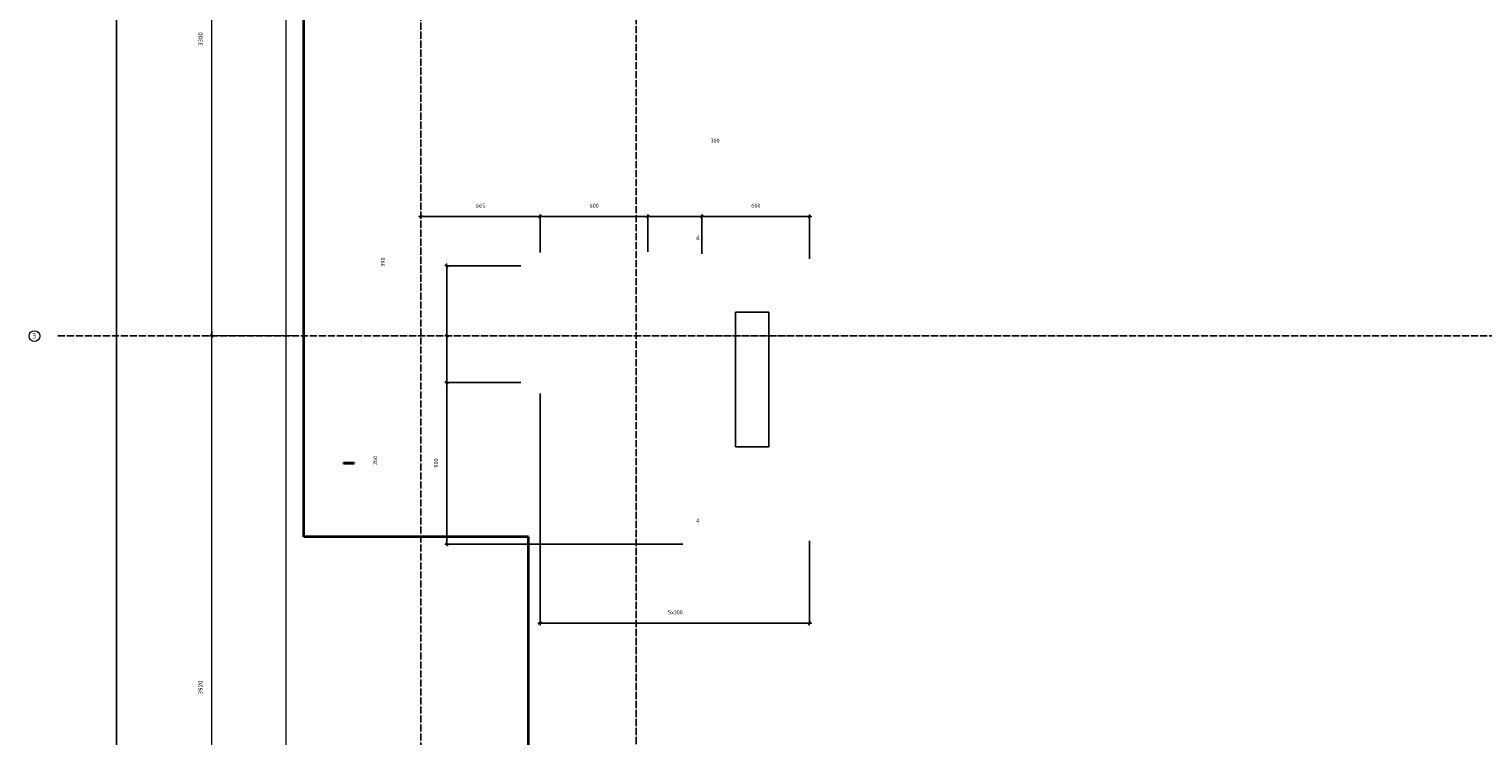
# Model space of a CAD drawing. Header units: millimetres. Extents: x -3170 to 89801, y -74170 to 82422.
# Tile 90 of 105: x 57821 to 65912, y 58952 to 62888. Entities that reach past the tile are written whole.
import ezdxf

# ---------------------------------------------------------------- set-up
doc = ezdxf.new("R2010")
doc.units = ezdxf.units.MM
doc.header["$PDMODE"] = 65
for name, pattern in [('______11', [50, 40, -5, 0, -5]), ('______3', [50, 40, -10]), ('______5', [110, 80, -10, 10, -10])]:
    doc.linetypes.add(name, pattern=pattern)
for name, color, linetype, lineweight in [('Standard', 7, 'Continuous', 25), ('Балка_ общее', 7, '______3', 13), ('Размерная линия_ общее', 7, 'Continuous', 13)]:
    doc.layers.add(name, color=color, linetype=linetype, lineweight=lineweight)
doc.layers.add('Осевая линия_ общее', color=7, linetype='______5', lineweight=13, true_color=0xa0a0a0)
doc.styles.add('ARIAL', font='ARIAL.TTF')
doc.styles.add('ISOCPEUR', font='ISOCPEUR')
doc.dimstyles.new('DIMSTYLE_17', dxfattribs={"dimtxt": 22, "dimasz": 25, "dimexe": 0, "dimexo": 0, "dimgap": 11, "dimtad": 2, "dimdec": 0, "dimrnd": 1, "dimzin": 12, "dimdsep": 46, "dimtxsty": 'ISOCPEUR', "dimblk1": 'ALL_ML_STRICH', "dimblk2": 'ALL_ML_STRICH', "dimsah": 1, "dimcen": 0, "dimclrd": 7, "dimclre": 256, "dimclrt": 7, "dimadec": 0, "dimazin": 0, "dimtfac": 1, "dimtdec": 0, "dimtix": 1, "dimtmove": 2, "dimatfit": 3, "dimfxl": 0, "dimtzin": 0, "dimlwd": 0, "dimlwe": -3, "dimarcsym": 0})
doc.dimstyles.new('DIMSTYLE_3', dxfattribs={"dimtxt": 22, "dimasz": 25, "dimexe": 0, "dimexo": 0, "dimgap": 11, "dimtad": 2, "dimdec": 0, "dimrnd": 5, "dimzin": 12, "dimdsep": 46, "dimtxsty": 'ISOCPEUR', "dimblk1": 'ALL_ML_STRICH', "dimblk2": 'ALL_ML_STRICH', "dimsah": 1, "dimcen": 0, "dimclrd": 7, "dimclre": 256, "dimclrt": 7, "dimadec": 0, "dimazin": 0, "dimtfac": 1, "dimtdec": 0, "dimtix": 1, "dimtmove": 2, "dimatfit": 3, "dimfxl": 0, "dimtzin": 0, "dimlwd": 0, "dimlwe": -3, "dimarcsym": 0})
doc.dimstyles.new('DIMSTYLE_5', dxfattribs={"dimtxt": 25, "dimasz": 25, "dimexe": 0, "dimexo": 0, "dimgap": 12.5, "dimtad": 2, "dimdec": 0, "dimrnd": 5, "dimzin": 12, "dimdsep": 46, "dimtxsty": 'ISOCPEUR', "dimblk1": 'ALL_ML_STRICH', "dimblk2": 'ALL_ML_STRICH', "dimsah": 1, "dimcen": 0, "dimclrd": 7, "dimclre": 256, "dimclrt": 7, "dimadec": 0, "dimazin": 0, "dimtfac": 1, "dimtdec": 0, "dimtix": 1, "dimtmove": 2, "dimatfit": 3, "dimfxl": 0, "dimtzin": 0, "dimlwd": 0, "dimlwe": -3, "dimarcsym": 0})

# ---------------------------------------------------------------- blocks, each defined once
blk = doc.blocks.new('ALL_ML_STRICH')
at = {"color": 0, "linetype": 'ByBlock', "lineweight": -2}
for p, q in [((-1, 0), (0.5, 0)), ((-0.3, -0.3), (0.3, 0.3)), ((0, -0.5), (0, 0.5))]:
    blk.add_line(p, q, dxfattribs=at)
blk = doc.blocks.new('*D90')
at = {"layer": 'DEFPOINTS', "color": 7, "linetype": 'Continuous', "lineweight": 13, "transparency": 33554687}
for p in [(59293.5, 61180), (58216.9, 57260), (58836.9, 57260)]:
    blk.add_point(p, dxfattribs=at)
at = {"layer": 'Балка_ общее', "color": 251, "linetype": 'Continuous', "lineweight": -2, "true_color": 0x656565, "transparency": 33554687}
for p, q in [((59283.5, 61180), (58836.9, 61180)), ((58836.9, 57260), (58836.9, 57260))]:
    blk.add_line(p, q, dxfattribs=at)
at = {"layer": 'Балка_ общее', "color": 7, "linetype": 'Continuous', "lineweight": -2, "transparency": 33554687}
blk.add_line((58836.9, 57260), (58836.9, 61180), dxfattribs=at)
at = {"layer": 'Балка_ общее', "color": 7, "linetype": 'Continuous', "lineweight": 13, "transparency": 33554687, "xscale": 25, "yscale": 25, "zscale": 25}
for p, rotation in [((58836.9, 61180), 90), ((58836.9, 57260), 270)]:
    blk.add_blockref('ALL_ML_STRICH', p, dxfattribs=dict(at, rotation=rotation))
at = {"layer": 'Балка_ общее', "color": 7, "linetype": 'Continuous', "lineweight": 13, "transparency": 33554687, "insert": (58774.4, 59221.2), "char_height": 25, "width": 100, "attachment_point": 5, "rotation": 90, "style": 'ISOCPEUR'}
blk.add_mtext('\\A1;{3920}', dxfattribs=at)
blk = doc.blocks.new('*D91')
at = {"layer": 'DEFPOINTS', "color": 7, "linetype": 'Continuous', "lineweight": 13, "transparency": 33554687}
for p in [(58216.9, 64480), (58836.9, 61180), (59293.5, 61180)]:
    blk.add_point(p, dxfattribs=at)
at = {"layer": 'Балка_ общее', "color": 251, "linetype": 'Continuous', "lineweight": -2, "true_color": 0x656565, "transparency": 33554687}
for p, q in [((58836.9, 64480), (58836.9, 64480)), ((59283.5, 61180), (58836.9, 61180))]:
    blk.add_line(p, q, dxfattribs=at)
at = {"layer": 'Балка_ общее', "color": 7, "linetype": 'Continuous', "lineweight": -2, "transparency": 33554687}
blk.add_line((58836.9, 61180), (58836.9, 64480), dxfattribs=at)
at = {"layer": 'Балка_ общее', "color": 7, "linetype": 'Continuous', "lineweight": 13, "transparency": 33554687, "xscale": 25, "yscale": 25, "zscale": 25}
for p, rotation in [((58836.9, 64480), 90), ((58836.9, 61180), 270)]:
    blk.add_blockref('ALL_ML_STRICH', p, dxfattribs=dict(at, rotation=rotation))
at = {"layer": 'Балка_ общее', "color": 7, "linetype": 'Continuous', "lineweight": 13, "transparency": 33554687, "insert": (58774.4, 62831.2), "char_height": 25, "width": 100, "attachment_point": 5, "rotation": 90, "style": 'ISOCPEUR'}
blk.add_mtext('\\A1;{3300}', dxfattribs=at)
blk = doc.blocks.new('*D107')
at = {"layer": 'DEFPOINTS', "color": 7, "linetype": 'Continuous', "lineweight": 13, "transparency": 33554687}
for p in [(60658, 60920), (60146.1, 60020), (61558, 60020)]:
    blk.add_point(p, dxfattribs=at)
at = {"layer": 'Размерная линия_ общее', "color": 253, "linetype": 'Continuous', "lineweight": -2, "true_color": 0xa0a0a0, "transparency": 33554687}
for p, q in [((60558, 60920), (60146.1, 60920)), ((61458, 60020), (60146.1, 60020))]:
    blk.add_line(p, q, dxfattribs=at)
at = {"layer": 'Размерная линия_ общее', "color": 7, "linetype": 'Continuous', "lineweight": -2, "transparency": 33554687}
blk.add_line((60146.1, 60020), (60146.1, 60920), dxfattribs=at)
at = {"layer": 'Размерная линия_ общее', "color": 7, "linetype": 'Continuous', "lineweight": 13, "transparency": 33554687, "xscale": 25, "yscale": 25, "zscale": 25}
for p, rotation in [((60146.1, 60920), 90), ((60146.1, 60020), 270)]:
    blk.add_blockref('ALL_ML_STRICH', p, dxfattribs=dict(at, rotation=rotation))
at = {"layer": 'Размерная линия_ общее', "color": 7, "linetype": 'Continuous', "lineweight": 13, "transparency": 33554687, "insert": (60085.1, 60471.1), "char_height": 22, "width": 66, "attachment_point": 5, "rotation": 90, "style": 'ISOCPEUR'}
blk.add_mtext('\\A1;{900}', dxfattribs=at)
blk = doc.blocks.new('*D108')
at = {"layer": 'DEFPOINTS', "color": 7, "linetype": 'Continuous', "lineweight": 13, "transparency": 33554687}
for p in [(60135.2, 61180), (60146.1, 60920), (60658, 60920)]:
    blk.add_point(p, dxfattribs=at)
at = {"layer": 'Размерная линия_ общее', "color": 253, "linetype": 'Continuous', "lineweight": -2, "true_color": 0xa0a0a0, "transparency": 33554687}
for p, q in [((60146.1, 61180), (60146.1, 61180)), ((60558, 60920), (60146.1, 60920))]:
    blk.add_line(p, q, dxfattribs=at)
at = {"layer": 'Размерная линия_ общее', "color": 7, "linetype": 'Continuous', "lineweight": -2, "transparency": 33554687}
blk.add_line((60146.1, 60920), (60146.1, 61180), dxfattribs=at)
at = {"layer": 'Размерная линия_ общее', "color": 7, "linetype": 'Continuous', "lineweight": 13, "transparency": 33554687, "xscale": 25, "yscale": 25, "zscale": 25}
for p, rotation in [((60146.1, 61180), 90), ((60146.1, 60920), 270)]:
    blk.add_blockref('ALL_ML_STRICH', p, dxfattribs=dict(at, rotation=rotation))
at = {"layer": 'Размерная линия_ общее', "color": 7, "linetype": 'Continuous', "lineweight": 13, "transparency": 33554687, "insert": (59746.5, 60485.3), "char_height": 22, "width": 66, "attachment_point": 5, "rotation": 90, "style": 'ISOCPEUR'}
blk.add_mtext('\\A1;{260}', dxfattribs=at)
blk = doc.blocks.new('*D109')
at = {"layer": 'DEFPOINTS', "color": 7, "linetype": 'Continuous', "lineweight": 13, "transparency": 33554687}
for p in [(60658, 61570), (60135.2, 61180), (60146.1, 61180)]:
    blk.add_point(p, dxfattribs=at)
at = {"layer": 'Размерная линия_ общее', "color": 253, "linetype": 'Continuous', "lineweight": -2, "true_color": 0xa0a0a0, "transparency": 33554687}
for p, q in [((60558, 61570), (60146.1, 61570)), ((60146.1, 61180), (60146.1, 61180))]:
    blk.add_line(p, q, dxfattribs=at)
at = {"layer": 'Размерная линия_ общее', "color": 7, "linetype": 'Continuous', "lineweight": -2, "transparency": 33554687}
blk.add_line((60146.1, 61180), (60146.1, 61570), dxfattribs=at)
at = {"layer": 'Размерная линия_ общее', "color": 7, "linetype": 'Continuous', "lineweight": 13, "transparency": 33554687, "xscale": 25, "yscale": 25, "zscale": 25}
for p, rotation in [((60146.1, 61570), 90), ((60146.1, 61180), 270)]:
    blk.add_blockref('ALL_ML_STRICH', p, dxfattribs=dict(at, rotation=rotation))
at = {"layer": 'Размерная линия_ общее', "color": 7, "linetype": 'Continuous', "lineweight": 13, "transparency": 33554687, "insert": (59789.4, 61589.8), "char_height": 22, "width": 66, "attachment_point": 5, "rotation": 90, "style": 'ISOCPEUR'}
blk.add_mtext('\\A1;{390}', dxfattribs=at)
blk = doc.blocks.new('*D110')
at = {"layer": 'DEFPOINTS', "color": 7, "linetype": 'Continuous', "lineweight": 13, "transparency": 33554687}
for p in [(60000, 61853.8), (60000, 61843.4), (60664, 61543.9)]:
    blk.add_point(p, dxfattribs=at)
at = {"layer": 'Размерная линия_ общее', "color": 253, "linetype": 'Continuous', "lineweight": -2, "true_color": 0xa0a0a0, "transparency": 33554687}
for p, q in [((60000, 61843.4), (60000, 61843.4)), ((60664, 61643.9), (60664, 61843.4))]:
    blk.add_line(p, q, dxfattribs=at)
at = {"layer": 'Размерная линия_ общее', "color": 7, "linetype": 'Continuous', "lineweight": -2, "transparency": 33554687}
blk.add_line((60000, 61843.4), (60664, 61843.4), dxfattribs=at)
at = {"layer": 'Размерная линия_ общее', "color": 7, "linetype": 'Continuous', "lineweight": 13, "transparency": 33554687, "xscale": 25, "yscale": 25, "zscale": 25, "rotation": 180}
blk.add_blockref('ALL_ML_STRICH', (60000, 61843.4), dxfattribs=at)
at = {"layer": 'Размерная линия_ общее', "color": 7, "linetype": 'Continuous', "lineweight": 13, "transparency": 33554687, "xscale": 25, "yscale": 25, "zscale": 25}
blk.add_blockref('ALL_ML_STRICH', (60664, 61843.4), dxfattribs=at)
at = {"layer": 'Размерная линия_ общее', "color": 7, "linetype": 'Continuous', "lineweight": 13, "transparency": 33554687, "insert": (60333.1, 61904.4), "char_height": 22, "width": 66, "attachment_point": 5, "style": 'ISOCPEUR'}
blk.add_mtext('\\A1;{665}', dxfattribs=at)
blk = doc.blocks.new('*D111')
at = {"layer": 'DEFPOINTS', "color": 7, "linetype": 'Continuous', "lineweight": 13, "transparency": 33554687}
for p in [(60664, 61843.4), (60664, 61543.9), (61264, 61547)]:
    blk.add_point(p, dxfattribs=at)
at = {"layer": 'Размерная линия_ общее', "color": 253, "linetype": 'Continuous', "lineweight": -2, "true_color": 0xa0a0a0, "transparency": 33554687}
for p, q in [((60664, 61643.9), (60664, 61843.4)), ((61264, 61647), (61264, 61843.4))]:
    blk.add_line(p, q, dxfattribs=at)
at = {"layer": 'Размерная линия_ общее', "color": 7, "linetype": 'Continuous', "lineweight": -2, "transparency": 33554687}
blk.add_line((60664, 61843.4), (61264, 61843.4), dxfattribs=at)
at = {"layer": 'Размерная линия_ общее', "color": 7, "linetype": 'Continuous', "lineweight": 13, "transparency": 33554687, "xscale": 25, "yscale": 25, "zscale": 25, "rotation": 180}
blk.add_blockref('ALL_ML_STRICH', (60664, 61843.4), dxfattribs=at)
at = {"layer": 'Размерная линия_ общее', "color": 7, "linetype": 'Continuous', "lineweight": 13, "transparency": 33554687, "xscale": 25, "yscale": 25, "zscale": 25}
blk.add_blockref('ALL_ML_STRICH', (61264, 61843.4), dxfattribs=at)
at = {"layer": 'Размерная линия_ общее', "color": 7, "linetype": 'Continuous', "lineweight": 13, "transparency": 33554687, "insert": (60965.1, 61904.4), "char_height": 22, "width": 66, "attachment_point": 5, "style": 'ISOCPEUR'}
blk.add_mtext('\\A1;{600}', dxfattribs=at)
blk = doc.blocks.new('*D112')
at = {"layer": 'DEFPOINTS', "color": 7, "linetype": 'Continuous', "lineweight": 13, "transparency": 33554687}
for p in [(61264, 61843.4), (61264, 61547), (61564, 61535.5)]:
    blk.add_point(p, dxfattribs=at)
at = {"layer": 'Размерная линия_ общее', "color": 253, "linetype": 'Continuous', "lineweight": -2, "true_color": 0xa0a0a0, "transparency": 33554687}
for p, q in [((61264, 61647), (61264, 61843.4)), ((61564, 61635.5), (61564, 61843.4))]:
    blk.add_line(p, q, dxfattribs=at)
at = {"layer": 'Размерная линия_ общее', "color": 7, "linetype": 'Continuous', "lineweight": -2, "transparency": 33554687}
blk.add_line((61264, 61843.4), (61564, 61843.4), dxfattribs=at)
at = {"layer": 'Размерная линия_ общее', "color": 7, "linetype": 'Continuous', "lineweight": 13, "transparency": 33554687, "xscale": 25, "yscale": 25, "zscale": 25, "rotation": 180}
blk.add_blockref('ALL_ML_STRICH', (61264, 61843.4), dxfattribs=at)
at = {"layer": 'Размерная линия_ общее', "color": 7, "linetype": 'Continuous', "lineweight": 13, "transparency": 33554687, "xscale": 25, "yscale": 25, "zscale": 25}
blk.add_blockref('ALL_ML_STRICH', (61564, 61843.4), dxfattribs=at)
at = {"layer": 'Размерная линия_ общее', "color": 7, "linetype": 'Continuous', "lineweight": 13, "transparency": 33554687, "insert": (61638.2, 62266.6), "char_height": 22, "width": 66, "attachment_point": 5, "style": 'ISOCPEUR'}
blk.add_mtext('\\A1;{300}', dxfattribs=at)
blk = doc.blocks.new('*D113')
at = {"layer": 'DEFPOINTS', "color": 7, "linetype": 'Continuous', "lineweight": 13, "transparency": 33554687}
for p in [(61564, 61843.4), (61564, 61535.5), (62164, 61508.1)]:
    blk.add_point(p, dxfattribs=at)
at = {"layer": 'Размерная линия_ общее', "color": 253, "linetype": 'Continuous', "lineweight": -2, "true_color": 0xa0a0a0, "transparency": 33554687}
for p, q in [((61564, 61635.5), (61564, 61843.4)), ((62164, 61608.1), (62164, 61843.4))]:
    blk.add_line(p, q, dxfattribs=at)
at = {"layer": 'Размерная линия_ общее', "color": 7, "linetype": 'Continuous', "lineweight": -2, "transparency": 33554687}
blk.add_line((61564, 61843.4), (62164, 61843.4), dxfattribs=at)
at = {"layer": 'Размерная линия_ общее', "color": 7, "linetype": 'Continuous', "lineweight": 13, "transparency": 33554687, "xscale": 25, "yscale": 25, "zscale": 25, "rotation": 180}
blk.add_blockref('ALL_ML_STRICH', (61564, 61843.4), dxfattribs=at)
at = {"layer": 'Размерная линия_ общее', "color": 7, "linetype": 'Continuous', "lineweight": 13, "transparency": 33554687, "xscale": 25, "yscale": 25, "zscale": 25}
blk.add_blockref('ALL_ML_STRICH', (62164, 61843.4), dxfattribs=at)
at = {"layer": 'Размерная линия_ общее', "color": 7, "linetype": 'Continuous', "lineweight": 13, "transparency": 33554687, "insert": (61865.1, 61904.4), "char_height": 22, "width": 66, "attachment_point": 5, "style": 'ISOCPEUR'}
blk.add_mtext('\\A1;{600}', dxfattribs=at)
blk = doc.blocks.new('*D114')
at = {"layer": 'DEFPOINTS', "color": 7, "linetype": 'Continuous', "lineweight": 13, "transparency": 33554687}
for p in [(60664, 60958.6), (62164, 60137.3), (60664, 59579.2)]:
    blk.add_point(p, dxfattribs=at)
at = {"layer": 'Размерная линия_ общее', "color": 253, "linetype": 'Continuous', "lineweight": -2, "true_color": 0xa0a0a0, "transparency": 33554687}
for p, q in [((60664, 60858.6), (60664, 59579.2)), ((62164, 60037.3), (62164, 59579.2))]:
    blk.add_line(p, q, dxfattribs=at)
at = {"layer": 'Размерная линия_ общее', "color": 7, "linetype": 'Continuous', "lineweight": -2, "transparency": 33554687}
blk.add_line((60664, 59579.2), (62164, 59579.2), dxfattribs=at)
at = {"layer": 'Размерная линия_ общее', "color": 7, "linetype": 'Continuous', "lineweight": 13, "transparency": 33554687, "xscale": 25, "yscale": 25, "zscale": 25, "rotation": 180}
blk.add_blockref('ALL_ML_STRICH', (60664, 59579.2), dxfattribs=at)
at = {"layer": 'Размерная линия_ общее', "color": 7, "linetype": 'Continuous', "lineweight": 13, "transparency": 33554687, "xscale": 25, "yscale": 25, "zscale": 25}
blk.add_blockref('ALL_ML_STRICH', (62164, 59579.2), dxfattribs=at)
at = {"layer": 'Размерная линия_ общее', "color": 7, "linetype": 'Continuous', "lineweight": 13, "transparency": 33554687, "insert": (61376.6, 59651.2), "char_height": 22, "width": 1.1, "attachment_point": 1, "line_spacing_factor": 0.60241, "style": 'ISOCPEUR'}
blk.add_mtext('5х300', dxfattribs=at)
blk = doc.blocks.new('*D539')
at = {"layer": 'DEFPOINTS', "color": 7, "linetype": 'Continuous', "lineweight": 13, "transparency": 33554687}
for p in [(58247.9, 67780), (58177, 46740), (58307.5, 46740)]:
    blk.add_point(p, dxfattribs=at)
at = {"layer": 'Размерная линия_ общее', "color": 253, "linetype": 'Continuous', "lineweight": -2, "true_color": 0xa0a0a0, "transparency": 33554687}
for p, q in [((58147.9, 67780), (58307.5, 67780)), ((58077, 46740), (58307.5, 46740))]:
    blk.add_line(p, q, dxfattribs=at)
at = {"layer": 'Размерная линия_ общее', "color": 7, "linetype": 'Continuous', "lineweight": -2, "transparency": 33554687}
blk.add_line((58307.5, 46740), (58307.5, 67780), dxfattribs=at)
at = {"layer": 'Размерная линия_ общее', "color": 7, "linetype": 'Continuous', "lineweight": 13, "transparency": 33554687, "xscale": 25, "yscale": 25, "zscale": 25}
for p, rotation in [((58307.5, 67780), 90), ((58307.5, 46740), 270)]:
    blk.add_blockref('ALL_ML_STRICH', p, dxfattribs=dict(at, rotation=rotation))
at = {"layer": 'Размерная линия_ общее', "color": 7, "linetype": 'Continuous', "lineweight": 13, "transparency": 33554687, "insert": (58246.5, 57262.2), "char_height": 22, "width": 110, "attachment_point": 5, "rotation": 90, "style": 'ISOCPEUR'}
blk.add_mtext('\\A1;{21040}', dxfattribs=at)
blk = doc.blocks.new('СЛОЖНЫЙ_ОБЪЕКТ_5')
at = {"layer": 'Осевая линия_ общее', "color": 253, "linetype": '______11', "lineweight": -3, "true_color": 0xa0a0a0, "transparency": 33554687}
for p, q in [((60000, 45950), (60000, 69510)), ((61200, 45830), (61200, 69510)), ((57980, 61180), (76830, 61180))]:
    blk.add_line(p, q, dxfattribs=at)
at = {"layer": 'Осевая линия_ общее', "color": 7, "linetype": 'Continuous', "lineweight": 13, "transparency": 33554687}
blk.add_circle((57850.4, 61178), 29.9, dxfattribs=at)
at = {"layer": 'Осевая линия_ общее', "color": 7, "linetype": 'Continuous', "lineweight": 13, "transparency": 33554687, "insert": (57838.4, 61165), "char_height": 30, "width": 35.983, "attachment_point": 7, "style": 'ISOCPEUR'}
blk.add_mtext('\\W0.80;Э', dxfattribs=at)
at = {"layer": 'Балка_ общее', "color": 7, "linetype": 'Continuous', "lineweight": 13, "transparency": 33554687}
for base, p1, p2, picture, middle in [((58836.9, 64480), (59283.5, 61180), (58836.9, 64480), '*D91', (58774.4, 62831.2)), ((58836.9, 61180), (58836.9, 57260), (59283.5, 61180), '*D90', (58774.4, 59221.2))]:
    dim = blk.add_linear_dim(base=base, p1=p1, p2=p2, angle=90, dimstyle='DIMSTYLE_5', override={"dimpost": '<>', "dimclrd": 7, "dimclre": 251, "dimclrt": 7, "dimlwd": 0, "dimlwe": 65533}, dxfattribs=at)
    dim.commit()
    dim.dimension.update_dxf_attribs({"geometry": picture, "text_midpoint": middle, "dimtype": 160})

msp = doc.modelspace()

# ---------------------------------------------------------------- linework, layer by layer
at = {"color": 52, "linetype": 'Continuous', "lineweight": -3, "transparency": 33554687}
for p, q in [((61938.1, 61311.7), (61751.8, 61311.7)), ((61751.8, 61311.7), (61751.8, 60561.7)), ((61938.1, 61311.7), (61751.8, 61311.7)), ((61751.8, 61311.7), (61751.8, 60561.7)), ((61938.1, 60561.7), (61938.1, 61311.7)), ((61938.1, 60561.7), (61938.1, 61311.7)), ((61751.8, 60561.7), (61938.1, 60561.7)), ((61751.8, 60561.7), (61938.1, 60561.7))]:
    msp.add_line(p, q, dxfattribs=at)
at = {"color": 7, "linetype": 'Continuous', "lineweight": 35, "transparency": 33554687}
for p, q in [((59570, 60470), (59570, 60473.1)), ((59570, 60473.1), (59630, 60473.1)), ((59570, 60470), (59630, 60470)), ((59630, 60473.1), (59630, 60470))]:
    msp.add_line(p, q, dxfattribs=at)
at = {"layer": 'Standard', "color": 7, "linetype": 'Continuous', "lineweight": 18, "transparency": 33554687}
msp.add_lwpolyline([(59250, 46540), (76440, 46540), (76440, 68380), (59250, 68380), (59250, 46540)], dxfattribs=at)
at = {"layer": 'Размерная линия_ общее', "color": 7, "linetype": 'Continuous', "lineweight": 35, "transparency": 33554687}
for p, q in [((59350, 60060), (59350, 64980)), ((60600, 60060), (59350, 60060)), ((60600, 54460), (60600, 60060))]:
    msp.add_line(p, q, dxfattribs=at)

# ---------------------------------------------------------------- block references
at = {"layer": 'Балка_ общее', "color": 7, "linetype": 'Continuous', "lineweight": 13, "transparency": 33554687}
msp.add_blockref('СЛОЖНЫЙ_ОБЪЕКТ_5', (0, 0), dxfattribs=at)

# ---------------------------------------------------------------- texts
at = {"layer": 'Standard', "color": 7, "linetype": 'Continuous', "lineweight": 13, "transparency": 33554687, "char_height": 25, "width": 31.962, "style": 'ARIAL'}
for insert, attachment_point in [((61551.8, 61711.7), 9), ((61551.8, 60161.7), 3)]:
    msp.add_mtext('\\W0.99;4', dxfattribs=dict(at, insert=insert, attachment_point=attachment_point))

# ---------------------------------------------------------------- dimensions: what is measured, and where the dimension line sits
at = {"layer": 'Размерная линия_ общее', "color": 7, "linetype": 'Continuous', "lineweight": 13, "transparency": 33554687}
for base, p1, p2, dimstyle, picture, middle in [((58307.5, 67780), (58077, 46740), (58147.9, 67780), 'DIMSTYLE_17', '*D539', (58246.5, 57262.2)), ((60146.1, 61570), (60146.1, 61180), (60558, 61570), 'DIMSTYLE_3', '*D109', (59789.4, 61589.8)), ((60146.1, 61180), (60558, 60920), (60146.1, 61180), 'DIMSTYLE_3', '*D108', (59746.5, 60485.3)), ((60146.1, 60920), (61458, 60020), (60558, 60920), 'DIMSTYLE_3', '*D107', (60085.1, 60471.1))]:
    dim = msp.add_linear_dim(base=base, p1=p1, p2=p2, angle=90, dimstyle=dimstyle, override={"dimpost": '<>', "dimclrd": 7, "dimclre": 253, "dimclrt": 7, "dimlwd": 0, "dimlwe": 65533}, dxfattribs=at)
    dim.commit()
    dim.dimension.update_dxf_attribs({"geometry": picture, "text_midpoint": middle, "dimtype": 160})
for base, p1, p2, picture, middle in [((61564, 61843.4), (61264, 61647), (61564, 61635.5), '*D112', (61638.2, 62266.6)), ((60664, 61843.4), (60000, 61843.4), (60664, 61643.9), '*D110', (60333.1, 61904.4)), ((61264, 61843.4), (60664, 61643.9), (61264, 61647), '*D111', (60965.1, 61904.4)), ((62164, 61843.4), (61564, 61635.5), (62164, 61608.1), '*D113', (61865.1, 61904.4))]:
    dim = msp.add_linear_dim(base=base, p1=p1, p2=p2, dimstyle='DIMSTYLE_3', override={"dimpost": '<>', "dimclrd": 7, "dimclre": 253, "dimclrt": 7, "dimlwd": 0, "dimlwe": 65533}, dxfattribs=at)
    dim.commit()
    dim.dimension.update_dxf_attribs({"geometry": picture, "text_midpoint": middle, "dimtype": 160})
dim = msp.add_linear_dim(base=(62164, 59579.2), p1=(60664, 60858.6), p2=(62164, 60037.3), text='5х300', dimstyle='DIMSTYLE_3', override={"dimpost": '<>', "dimclrd": 7, "dimclre": 253, "dimclrt": 7, "dimlwd": 0, "dimlwe": 65533}, dxfattribs=at)
dim.commit()
dim.dimension.update_dxf_attribs({"geometry": '*D114', "text_midpoint": (61414, 59590.2), "dimtype": 160})

doc.saveas('drawing.dxf')
